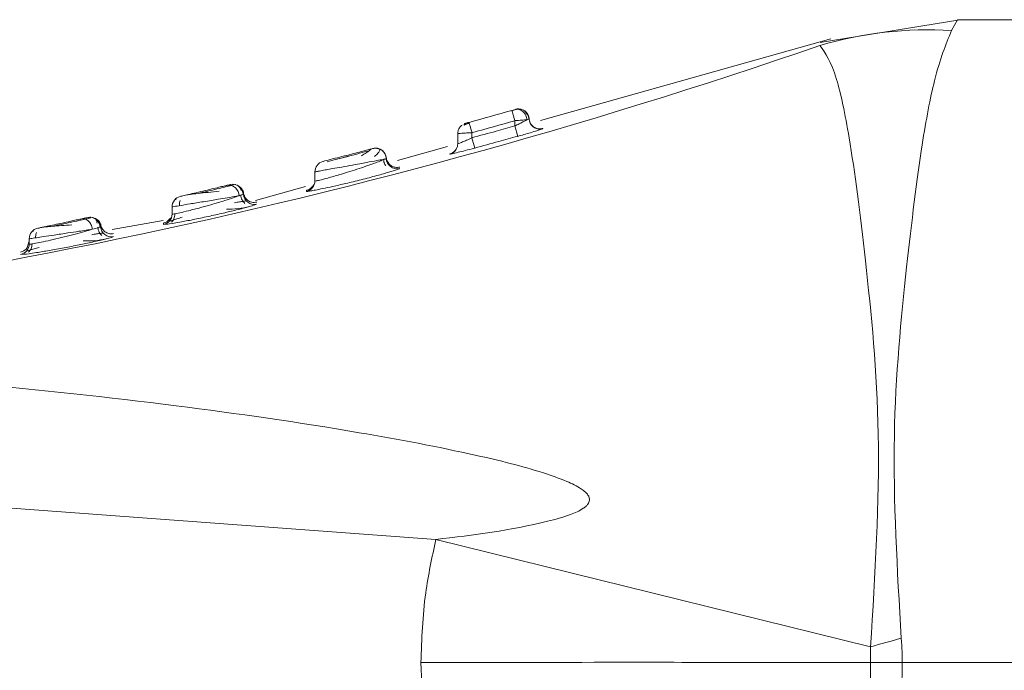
# Model space of a CAD drawing. Header units: millimetres. Extents: x -445 to 1924, y -59 to 420.
# Tile 39 of 40: x 1882.92 to 1896.71, y 162.37 to 171.48. Entities that reach past the tile are written whole.
import ezdxf

# ---------------------------------------------------------------- set-up
doc = ezdxf.new("R2010")
doc.units = ezdxf.units.MM

# ---------------------------------------------------------------- blocks, each defined once
blk = doc.blocks.new('Drawing View6')
at = {"color": 7, "linetype": 'Continuous', "lineweight": 18}
for p, q in [((866.942, 18), (864.985, 17.683)), ((866.91, 18), (866.825, 17.848)), ((881.51, 18), (866.91, 18)), ((865.134, 17.733), (861.069, 16.591)), ((860.671, 16.724), (860.669, 16.731)), ((860.779, 16.748), (860.764, 16.744)), ((860.032, 16.551), (860.026, 16.55)), ((860.71, 16.587), (860.71, 16.512)), ((860.91, 16.609), (860.908, 16.63)), ((860.915, 16.58), (860.91, 16.609)), ((860.11, 16.417), (860.11, 16.348)), ((860.75, 16.367), (860.71, 16.512)), ((861.101, 16.474), (861.101, 16.478)), ((859.91, 16.403), (859.91, 16.261)), ((860.149, 16.203), (860.11, 16.348)), ((859.769, 16.225), (859.066, 16.028)), ((859.902, 16.214), (859.879, 16.174)), ((858.873, 16.04), (858.873, 16.044)), ((857.91, 15.869), (857.91, 15.742)), ((859.097, 15.917), (859.097, 15.917)), ((856.725, 15.692), (856.718, 15.69)), ((856.776, 15.69), (856.735, 15.681)), ((856.8, 15.691), (856.79, 15.693)), ((857.779, 15.666), (857.079, 15.469)), ((857.902, 15.693), (857.879, 15.666)), ((855.963, 15.493), (855.963, 15.479)), ((856.906, 15.553), (856.903, 15.579)), ((855.91, 15.379), (855.91, 15.278)), ((854.697, 15.208), (854.682, 15.205)), ((854.773, 15.224), (854.697, 15.208)), ((855.785, 15.188), (855.072, 15.063)), ((855.902, 15.229), (855.877, 15.207)), ((853.966, 15.05), (853.964, 15.033)), ((855.791, 15.131), (855.845, 15.136)), ((853.876, 14.798), (853.91, 14.897)), ((853.91, 14.933), (853.91, 14.86)), ((853.901, 14.809), (853.896, 14.808)), ((853.787, 14.712), (853.84, 14.715)), ((853.787, 14.712), (853.787, 14.712)), ((844.41, 11.845), (859.605, 10.722)), ((865.692, 9.219), (859.605, 10.722)), ((881.51, 9), (866.136, 9))]:
    blk.add_line(p, q, dxfattribs=at)
at = {"color": 7, "linetype": 'Continuous', "lineweight": 18, "flags": 128}
for points in [[(860.783, 16.749), (860.752, 16.751), (860.719, 16.745)], [(860.8, 16.746), (860.786, 16.749), (860.783, 16.749)], [(856.79, 15.693), (856.79, 15.693), (856.758, 15.696), (856.725, 15.692)]]:
    blk.add_lwpolyline(points, dxfattribs=at)
at = {"color": 7, "linetype": 'Continuous', "lineweight": 18}
for centre, radius, start, end in [((866.503, 12.426), 5.432, 86.6009, 106.2568), ((838.951, 92.858), 79.595, 273.93236, 289.08957), ((833.225, 112.891), 100, 285.5719, 285.92855), ((833.225, 112.891), 100.15, 285.5719, 285.92855), ((861.06, 16.618), 0.15, 194.7481, 285.8046), ((859.76, 16.261), 0.15, 284.9032, 330.816), ((859.76, 16.261), 0.15, 330.8146, 0.0019), ((858.06, 15.869), 0.15, 104.3579, 180), ((859.06, 16.063), 0.15, 182.1489, 284.2977), ((857.76, 15.742), 0.15, 283.4111, 359.9939), ((856.702, 15.537), 0.146, 359.3057, 98.2743), ((856.761, 15.546), 0.15, 3.4841, 59.01), ((856.06, 15.379), 0.15, 103.1798, 180), ((857.06, 15.564), 0.15, 183.5045, 282.8521), ((854.761, 15.084), 0.15, 5.1215, 102.4151), ((855.76, 15.278), 0.15, 281.9743, 359.9931), ((854.06, 14.933), 0.15, 102.0074, 180), ((855.06, 15.111), 0.15, 185.1453, 281.3663), ((853.76, 14.86), 0.15, 280.4993, 359.9915), ((910.271, -149.804), 165.154, 105.50511, 105.65986)]:
    blk.add_arc(centre, radius, start, end, dxfattribs=at)
for points, knots in [([(866.825, 17.848), (866.745, 17.653), (866.603, 17.308), (866.387, 16.168), (866.191, 14.551), (865.955, 12.171), (866.065, 10.303), (866.121, 9.339)], [0, 0, 0, 0, 0.1900085, 0.3346503, 0.5383376, 0.7615276, 1, 1, 1, 1]), ([(864.983, 17.64), (865.06, 17.531), (865.197, 17.337), (865.419, 16.286), (865.623, 14.666), (865.873, 12.19), (865.754, 10.233), (865.692, 9.219)], [0, 0, 0, 0, 0.190167, 0.336225, 0.540876, 0.762002, 1, 1, 1, 1]), ([(860.741, 16.748), (860.737, 16.746), (860.728, 16.744), (860.709, 16.738), (860.688, 16.732), (860.672, 16.728), (860.665, 16.726)], [0, 0, 0, 0, 0.251224, 0.501428, 0.75086, 1, 1, 1, 1]), ([(860.71, 16.587), (860.705, 16.606), (860.694, 16.643), (860.68, 16.69), (860.672, 16.719), (860.671, 16.723), (860.671, 16.724)], [0, 0, 0, 0, 0.296345, 0.592689, 0.889034, 1, 1, 1, 1]), ([(860.879, 16.599), (860.878, 16.609), (860.875, 16.63), (860.863, 16.661), (860.846, 16.691), (860.822, 16.716), (860.795, 16.735), (860.765, 16.745), (860.737, 16.748), (860.719, 16.745), (860.711, 16.743)], [0, 0, 0, 0, 0.1137724, 0.2366497, 0.3664462, 0.5000007, 0.6335551, 0.7633513, 0.8862281, 1, 1, 1, 1]), ([(860.718, 16.745), (860.718, 16.745), (860.717, 16.745), (860.713, 16.744), (860.711, 16.743)], [0, 0, 0, 0, 0.363513, 1, 1, 1, 1]), ([(860.782, 16.749), (860.771, 16.751), (860.755, 16.752), (860.739, 16.749), (860.733, 16.748)], [0, 0, 0, 0, 0.6702563, 1, 1, 1, 1]), ([(860.886, 16.666), (860.881, 16.677), (860.872, 16.698), (860.848, 16.723), (860.817, 16.742), (860.794, 16.747), (860.782, 16.749)], [0, 0, 0, 0, 0.251486, 0.506835, 0.758642, 1, 1, 1, 1]), ([(860.91, 16.609), (860.909, 16.62), (860.907, 16.641), (860.894, 16.672), (860.874, 16.7), (860.857, 16.718), (860.846, 16.724), (860.845, 16.724)], [0, 0, 0, 0, 0.224167, 0.466014, 0.721273, 0.983806, 1, 1, 1, 1]), ([(860.908, 16.606), (860.907, 16.616), (860.905, 16.637), (860.893, 16.669), (860.874, 16.699), (860.856, 16.714), (860.846, 16.722)], [0, 0, 0, 0, 0.227072, 0.472713, 0.732507, 1, 1, 1, 1]), ([(860.911, 16.608), (860.91, 16.618), (860.907, 16.64), (860.895, 16.671), (860.875, 16.701), (860.857, 16.716), (860.848, 16.724)], [0, 0, 0, 0, 0.227377, 0.473105, 0.732776, 1, 1, 1, 1]), ([(860.067, 16.548), (860.063, 16.547), (860.052, 16.544), (860.034, 16.538), (860.013, 16.532), (860.001, 16.528), (859.995, 16.527)], [0, 0, 0, 0, 0.141934, 0.424267, 0.710157, 1, 1, 1, 1]), ([(860.007, 16.544), (860.007, 16.544), (860.008, 16.545), (860.012, 16.546), (860.018, 16.547), (860.023, 16.549), (860.026, 16.55)], [0, 0, 0, 0, 0.245539, 0.496975, 0.748481, 1, 1, 1, 1]), ([(860.07, 16.562), (860.066, 16.561), (860.058, 16.559), (860.047, 16.555), (860.038, 16.553), (860.033, 16.552), (860.032, 16.551)], [0, 0, 0, 0, 0.291994, 0.584015, 0.875913, 1, 1, 1, 1]), ([(860.71, 16.512), (860.73, 16.521), (860.757, 16.534), (860.785, 16.548), (860.811, 16.562), (860.846, 16.58), (860.869, 16.593), (860.879, 16.599)], [0, 0, 0, 0, 0.305723, 0.398769, 0.451662, 0.748461, 1, 1, 1, 1]), ([(860.91, 16.609), (860.909, 16.609), (860.905, 16.607), (860.887, 16.601), (860.879, 16.599)], [0, 0, 0, 0, 0.542875, 1, 1, 1, 1]), ([(861.102, 16.479), (861.092, 16.477), (861.071, 16.472), (861.038, 16.473), (861.004, 16.482), (860.972, 16.5), (860.945, 16.524), (860.926, 16.553), (860.914, 16.584), (860.911, 16.606), (860.91, 16.616)], [0, 0, 0, 0, 0.113729, 0.236596, 0.366411, 0.5, 0.633589, 0.763404, 0.886271, 1, 1, 1, 1]), ([(859.91, 16.403), (859.912, 16.42), (859.915, 16.452), (859.938, 16.496), (859.962, 16.516), (859.974, 16.525)], [0, 0, 0, 0, 0.340583, 0.681166, 1, 1, 1, 1]), ([(859.963, 16.517), (859.957, 16.513), (859.95, 16.507), (859.949, 16.502), (859.949, 16.502)], [0, 0, 0, 0, 0.893246, 1, 1, 1, 1]), ([(860.004, 16.52), (860.004, 16.52), (859.999, 16.525), (860, 16.531), (860.003, 16.538), (860.007, 16.541), (860.009, 16.542)], [0, 0, 0, 0, 0.000895, 0.594737, 0.877101, 1, 1, 1, 1]), ([(860.11, 16.348), (860.222, 16.378), (860.423, 16.432), (860.622, 16.487), (860.71, 16.512)], [0, 0, 0, 0, 0.561955, 1, 1, 1, 1]), ([(860.75, 16.367), (860.779, 16.375), (860.842, 16.393), (860.935, 16.42), (861.017, 16.445), (861.052, 16.456), (861.068, 16.461)], [0, 0, 0, 0, 0.224032, 0.47715, 0.767875, 1, 1, 1, 1]), ([(861.068, 16.461), (861.078, 16.465), (861.097, 16.471), (861.1, 16.473), (861.101, 16.474)], [0, 0, 0, 0, 0.540255, 1, 1, 1, 1]), ([(859.91, 16.261), (859.914, 16.262), (859.921, 16.264), (859.972, 16.285), (860.037, 16.313), (860.084, 16.335), (860.11, 16.348)], [0, 0, 0, 0, 0.263307, 0.526186, 0.737432, 1, 1, 1, 1]), ([(860.149, 16.203), (860.262, 16.233), (860.462, 16.288), (860.662, 16.343), (860.75, 16.367)], [0, 0, 0, 0, 0.5619577, 1, 1, 1, 1]), ([(858.722, 16.196), (858.721, 16.196), (858.718, 16.195), (858.692, 16.188), (858.64, 16.175), (858.558, 16.153), (858.45, 16.125), (858.321, 16.092), (858.178, 16.055), (858.078, 16.029), (858.03, 16.017), (858.025, 16.015), (858.023, 16.015)], [0, 0, 0, 0, 0.058992, 0.132132, 0.227579, 0.317583, 0.425083, 0.546249, 0.671117, 0.835444, 0.918174, 1, 1, 1, 1]), ([(858.673, 16.165), (858.629, 16.154), (858.542, 16.131), (858.377, 16.088), (858.212, 16.045), (858.125, 16.023), (858.081, 16.012)], [0, 0, 0, 0, 0.2501179, 0.4998676, 0.7496869, 1, 1, 1, 1]), ([(858.693, 16.187), (858.694, 16.186), (858.695, 16.185), (858.673, 16.166), (858.631, 16.136), (858.587, 16.109), (858.565, 16.096)], [0, 0, 0, 0, 0.146595, 0.418542, 0.704286, 1, 1, 1, 1]), ([(858.776, 16.199), (858.77, 16.2), (858.752, 16.203), (858.734, 16.199), (858.722, 16.196)], [0, 0, 0, 0, 0.322658, 1, 1, 1, 1]), ([(858.91, 16.057), (858.909, 16.067), (858.907, 16.088), (858.895, 16.119), (858.876, 16.148), (858.85, 16.173), (858.819, 16.191), (858.786, 16.2), (858.753, 16.203), (858.732, 16.198), (858.722, 16.196)], [0, 0, 0, 0, 0.113949, 0.236874, 0.366604, 0.500024, 0.633441, 0.763161, 0.88607, 1, 1, 1, 1]), ([(858.747, 16.086), (858.764, 16.101), (858.796, 16.131), (858.82, 16.163), (858.823, 16.186), (858.804, 16.194), (858.794, 16.197)], [0, 0, 0, 0, 0.262674, 0.517112, 0.763157, 1, 1, 1, 1]), ([(858.91, 16.057), (858.909, 16.069), (858.906, 16.093), (858.892, 16.125), (858.873, 16.152), (858.85, 16.172), (858.824, 16.188), (858.799, 16.198), (858.782, 16.199), (858.776, 16.199)], [0, 0, 0, 0, 0.172319, 0.335832, 0.487189, 0.624684, 0.764195, 0.917477, 1, 1, 1, 1]), ([(859.879, 16.174), (859.867, 16.161), (859.845, 16.136), (859.813, 16.125), (859.798, 16.12)], [0, 0, 0, 0, 0.5139759, 1, 1, 1, 1]), ([(859.799, 16.116), (859.805, 16.117), (859.818, 16.119), (859.906, 16.14), (860.02, 16.168), (860.103, 16.191), (860.149, 16.203)], [0, 0, 0, 0, 0.27039, 0.535775, 0.744539, 1, 1, 1, 1]), ([(858.401, 16.094), (858.381, 16.089), (858.321, 16.073), (858.256, 16.057), (858.22, 16.047), (858.219, 16.047)], [0, 0, 0, 0, 0.3278791, 0.9836387, 1, 1, 1, 1]), ([(858.778, 16.027), (858.732, 16.019), (858.661, 16.006), (858.529, 15.981), (858.449, 15.967), (858.402, 15.958)], [0, 0, 0, 0, 0.428991, 0.663105, 1, 1, 1, 1]), ([(858.624, 15.948), (858.662, 15.962), (858.736, 15.988), (858.82, 16.019), (858.862, 16.037), (858.877, 16.045), (858.879, 16.046)], [0, 0, 0, 0, 0.3440628, 0.6694042, 0.9558208, 1, 1, 1, 1]), ([(858.879, 16.046), (858.875, 16.045), (858.852, 16.041), (858.811, 16.033), (858.778, 16.027)], [0, 0, 0, 0, 0.169108, 1, 1, 1, 1]), ([(858.869, 16.043), (858.878, 16.045), (858.905, 16.049), (858.908, 16.054), (858.91, 16.057)], [0, 0, 0, 0, 0.3270603, 1, 1, 1, 1]), ([(858.904, 15.953), (858.899, 15.96), (858.888, 15.976), (858.876, 16.007), (858.873, 16.032), (858.872, 16.044)], [0, 0, 0, 0, 0.245345, 0.613471, 1, 1, 1, 1]), ([(859.099, 15.936), (859.089, 15.934), (859.068, 15.93), (859.035, 15.932), (859.001, 15.942), (858.97, 15.96), (858.944, 15.985), (858.925, 16.014), (858.913, 16.045), (858.911, 16.067), (858.91, 16.077)], [0, 0, 0, 0, 0.113819, 0.236706, 0.36648, 0.499995, 0.633511, 0.763288, 0.886178, 1, 1, 1, 1]), ([(859.799, 16.12), (859.799, 16.12), (859.799, 16.121), (859.799, 16.118), (859.799, 16.116)], [0, 0, 0, 0, 0.101099, 1, 1, 1, 1]), ([(858.402, 15.958), (858.35, 15.949), (858.257, 15.932), (858.14, 15.911), (858.045, 15.894), (857.97, 15.88), (857.919, 15.871), (857.913, 15.87), (857.91, 15.869)], [0, 0, 0, 0, 0.1995798, 0.3652936, 0.498599, 0.6720584, 0.8390943, 1, 1, 1, 1]), ([(858.09, 15.783), (858.144, 15.798), (858.23, 15.822), (858.373, 15.866), (858.5, 15.905), (858.582, 15.934), (858.624, 15.948)], [0, 0, 0, 0, 0.333752, 0.532321, 0.764602, 1, 1, 1, 1]), ([(858.908, 15.854), (858.943, 15.864), (859.019, 15.886), (859.083, 15.908), (859.093, 15.914), (859.097, 15.917)], [0, 0, 0, 0, 0.303956, 0.674934, 1, 1, 1, 1]), ([(857.858, 15.604), (857.866, 15.605), (857.889, 15.609), (857.968, 15.624), (858.088, 15.649), (858.252, 15.686), (858.455, 15.733), (858.672, 15.788), (858.834, 15.832), (858.896, 15.85), (858.908, 15.854)], [0, 0, 0, 0, 0.050032, 0.160302, 0.284606, 0.424884, 0.585578, 0.767589, 0.952601, 1, 1, 1, 1]), ([(857.91, 15.742), (857.913, 15.741), (857.92, 15.741), (857.978, 15.753), (858.049, 15.772), (858.09, 15.783)], [0, 0, 0, 0, 0.297033, 0.598243, 1, 1, 1, 1]), ([(857.91, 15.755), (857.91, 15.756), (857.91, 15.761), (857.91, 15.75), (857.91, 15.742)], [0, 0, 0, 0, 0.151701, 1, 1, 1, 1]), ([(856.681, 15.681), (856.667, 15.678), (856.636, 15.67), (856.563, 15.653), (856.463, 15.629), (856.341, 15.6), (856.217, 15.57), (856.113, 15.546), (856.04, 15.529), (856.03, 15.526), (856.026, 15.525)], [0, 0, 0, 0, 0.084422, 0.185892, 0.306091, 0.441556, 0.582282, 0.721931, 0.861634, 1, 1, 1, 1]), ([(856.568, 15.597), (856.517, 15.592), (856.418, 15.583), (856.275, 15.567), (856.16, 15.554), (856.12, 15.547), (856.101, 15.543)], [0, 0, 0, 0, 0.271538, 0.53076, 0.774622, 1, 1, 1, 1]), ([(856.743, 15.679), (856.717, 15.673), (856.664, 15.66), (856.544, 15.631), (856.41, 15.599), (856.32, 15.578), (856.275, 15.567)], [0, 0, 0, 0, 0.250541, 0.500592, 0.750325, 1, 1, 1, 1]), ([(856.88, 15.607), (856.876, 15.618), (856.87, 15.639), (856.849, 15.665), (856.822, 15.685), (856.799, 15.691), (856.788, 15.694)], [0, 0, 0, 0, 0.254767, 0.51001, 0.760167, 1, 1, 1, 1]), ([(856.91, 15.555), (856.909, 15.565), (856.907, 15.586), (856.895, 15.616), (856.876, 15.644), (856.856, 15.663), (856.842, 15.671), (856.839, 15.673)], [0, 0, 0, 0, 0.208612, 0.432812, 0.668758, 0.911047, 1, 1, 1, 1]), ([(856.906, 15.548), (856.906, 15.558), (856.904, 15.58), (856.893, 15.611), (856.874, 15.641), (856.857, 15.656), (856.848, 15.664)], [0, 0, 0, 0, 0.227777, 0.473586, 0.73308, 1, 1, 1, 1]), ([(856.913, 15.554), (856.912, 15.565), (856.91, 15.585), (856.898, 15.616), (856.879, 15.645), (856.861, 15.66), (856.852, 15.667)], [0, 0, 0, 0, 0.228533, 0.47452, 0.733693, 1, 1, 1, 1]), ([(857.096, 15.446), (857.084, 15.444), (857.06, 15.44), (857.026, 15.444), (856.996, 15.455), (856.97, 15.47), (856.948, 15.491), (856.929, 15.517), (856.915, 15.548), (856.912, 15.572), (856.91, 15.584)], [0, 0, 0, 0, 0.136997, 0.267593, 0.389104, 0.5, 0.610896, 0.732406, 0.863003, 1, 1, 1, 1]), ([(857.878, 15.664), (857.866, 15.652), (857.842, 15.627), (857.81, 15.616), (857.794, 15.611)], [0, 0, 0, 0, 0.5145324, 1, 1, 1, 1]), ([(857.795, 15.609), (857.795, 15.61), (857.795, 15.615), (857.795, 15.605), (857.795, 15.596)], [0, 0, 0, 0, 0.15686, 1, 1, 1, 1]), ([(857.795, 15.596), (857.797, 15.595), (857.802, 15.594), (857.841, 15.601), (857.858, 15.604)], [0, 0, 0, 0, 0.566339, 1, 1, 1, 1]), ([(855.91, 15.278), (855.916, 15.278), (855.927, 15.277), (856.013, 15.294), (856.143, 15.326), (856.298, 15.365), (856.475, 15.415), (856.637, 15.464), (856.77, 15.507), (856.823, 15.526), (856.848, 15.535)], [0, 0, 0, 0, 0.124797, 0.252599, 0.375406, 0.514472, 0.62662, 0.782775, 0.897235, 1, 1, 1, 1]), ([(856.848, 15.535), (856.826, 15.532), (856.783, 15.524), (856.683, 15.508), (856.572, 15.489), (856.457, 15.47), (856.321, 15.447), (856.169, 15.423), (856.027, 15.398), (855.929, 15.383), (855.916, 15.38), (855.91, 15.379)], [0, 0, 0, 0, 0.088729, 0.182864, 0.293162, 0.36578, 0.450942, 0.602861, 0.721548, 0.864409, 1, 1, 1, 1]), ([(856.024, 15.468), (856.021, 15.459), (856.016, 15.44), (856.013, 15.416), (856.015, 15.401), (856.016, 15.397)], [0, 0, 0, 0, 0.400761, 0.841164, 1, 1, 1, 1]), ([(856.95, 15.461), (856.947, 15.462), (856.941, 15.463), (856.907, 15.459), (856.857, 15.45), (856.81, 15.442), (856.787, 15.438)], [0, 0, 0, 0, 0.233233, 0.489274, 0.744731, 1, 1, 1, 1]), ([(856.91, 15.555), (856.907, 15.554), (856.902, 15.551), (856.866, 15.541), (856.848, 15.535)], [0, 0, 0, 0, 0.50105, 1, 1, 1, 1]), ([(856.929, 15.428), (856.922, 15.435), (856.907, 15.449), (856.889, 15.477), (856.876, 15.51), (856.874, 15.534), (856.872, 15.547)], [0, 0, 0, 0, 0.220725, 0.463544, 0.725232, 1, 1, 1, 1]), ([(855.845, 15.136), (855.847, 15.136), (855.867, 15.138), (856, 15.161), (856.2, 15.199), (856.415, 15.244), (856.628, 15.292), (856.823, 15.338), (856.946, 15.37), (856.981, 15.38), (856.982, 15.381)], [0, 0, 0, 0, 0.019952, 0.217936, 0.369919, 0.524844, 0.679088, 0.824243, 0.994632, 1, 1, 1, 1]), ([(856.671, 15.346), (856.727, 15.347), (856.843, 15.35), (856.944, 15.373), (856.997, 15.384)], [0, 0, 0, 0, 0.475595, 1, 1, 1, 1]), ([(856.982, 15.381), (857.016, 15.39), (857.08, 15.409), (857.089, 15.415), (857.093, 15.418)], [0, 0, 0, 0, 0.52613, 1, 1, 1, 1]), ([(854.645, 15.212), (854.627, 15.208), (854.586, 15.2), (854.503, 15.181), (854.401, 15.159), (854.289, 15.135), (854.183, 15.112), (854.098, 15.094), (854.04, 15.082), (854.032, 15.08), (854.029, 15.079)], [0, 0, 0, 0, 0.093826, 0.204031, 0.329319, 0.463373, 0.598394, 0.732574, 0.866939, 1, 1, 1, 1]), ([(854.699, 15.208), (854.669, 15.201), (854.608, 15.188), (854.489, 15.162), (854.362, 15.134), (854.28, 15.117), (854.239, 15.108)], [0, 0, 0, 0, 0.25029, 0.500274, 0.750115, 1, 1, 1, 1]), ([(854.716, 15.228), (854.714, 15.227), (854.706, 15.226), (854.669, 15.218), (854.645, 15.212)], [0, 0, 0, 0, 0.342703, 1, 1, 1, 1]), ([(854.793, 15.066), (854.791, 15.078), (854.788, 15.101), (854.776, 15.132), (854.76, 15.159), (854.742, 15.18), (854.722, 15.197), (854.699, 15.209), (854.672, 15.216), (854.655, 15.214), (854.646, 15.213)], [0, 0, 0, 0, 0.136994, 0.267534, 0.389021, 0.499979, 0.610951, 0.732451, 0.863, 1, 1, 1, 1]), ([(854.79, 15.231), (854.79, 15.232), (854.779, 15.235), (854.758, 15.235), (854.739, 15.232), (854.729, 15.231)], [0, 0, 0, 0, 0.008577, 0.521149, 1, 1, 1, 1]), ([(854.735, 15.232), (854.735, 15.232), (854.737, 15.233), (854.733, 15.232), (854.729, 15.231)], [0, 0, 0, 0, 0.123303, 1, 1, 1, 1]), ([(854.911, 15.098), (854.909, 15.107), (854.906, 15.127), (854.894, 15.156), (854.875, 15.184), (854.851, 15.206), (854.822, 15.223), (854.802, 15.228), (854.792, 15.231)], [0, 0, 0, 0, 0.153521, 0.317853, 0.490275, 0.667046, 0.843817, 1, 1, 1, 1]), ([(854.861, 15.151), (854.858, 15.17), (854.853, 15.197), (854.828, 15.219), (854.808, 15.226), (854.798, 15.23)], [0, 0, 0, 0, 0.512324, 0.756242, 1, 1, 1, 1]), ([(854.914, 15.118), (854.911, 15.127), (854.906, 15.147), (854.89, 15.175), (854.868, 15.2), (854.849, 15.212), (854.839, 15.218)], [0, 0, 0, 0, 0.2297254, 0.4759871, 0.7346535, 1, 1, 1, 1]), ([(854.903, 15.089), (854.902, 15.101), (854.899, 15.124), (854.885, 15.156), (854.867, 15.182), (854.852, 15.196), (854.845, 15.202)], [0, 0, 0, 0, 0.274022, 0.535231, 0.778245, 1, 1, 1, 1]), ([(855.877, 15.207), (855.864, 15.194), (855.84, 15.169), (855.807, 15.159), (855.791, 15.154)], [0, 0, 0, 0, 0.515104, 1, 1, 1, 1]), ([(856.051, 15.235), (856.025, 15.227), (855.975, 15.211), (855.919, 15.194), (855.882, 15.182), (855.875, 15.179), (855.872, 15.178)], [0, 0, 0, 0, 0.251566, 0.506161, 0.763951, 1, 1, 1, 1]), ([(855.948, 15.283), (855.948, 15.271), (855.948, 15.247), (855.937, 15.213), (855.922, 15.186), (855.909, 15.172), (855.902, 15.165)], [0, 0, 0, 0, 0.274649, 0.536275, 0.779121, 1, 1, 1, 1]), ([(855.91, 15.297), (855.91, 15.298), (855.91, 15.306), (855.91, 15.291), (855.91, 15.278)], [0, 0, 0, 0, 0.1708, 1, 1, 1, 1]), ([(853.91, 14.86), (853.915, 14.859), (853.924, 14.857), (853.995, 14.869), (854.104, 14.89), (854.244, 14.921), (854.401, 14.958), (854.554, 14.997), (854.691, 15.035), (854.759, 15.056), (854.793, 15.066)], [0, 0, 0, 0, 0.123146, 0.248295, 0.369663, 0.502327, 0.631598, 0.760884, 0.882964, 1, 1, 1, 1]), ([(854.793, 15.066), (854.766, 15.062), (854.71, 15.053), (854.595, 15.036), (854.441, 15.012), (854.267, 14.986), (854.116, 14.963), (854.003, 14.946), (853.925, 14.935), (853.915, 14.933), (853.91, 14.933)], [0, 0, 0, 0, 0.095895, 0.194773, 0.322721, 0.484171, 0.61556, 0.73382, 0.86996, 1, 1, 1, 1]), ([(854.506, 15.128), (854.458, 15.124), (854.365, 15.118), (854.238, 15.108), (854.14, 15.1), (854.109, 15.095), (854.093, 15.093)], [0, 0, 0, 0, 0.271039, 0.530067, 0.774035, 1, 1, 1, 1]), ([(854.911, 15.098), (854.906, 15.096), (854.896, 15.091), (854.829, 15.075), (854.793, 15.066)], [0, 0, 0, 0, 0.457769, 1, 1, 1, 1]), ([(854.928, 14.977), (854.921, 14.984), (854.906, 14.998), (854.889, 15.026), (854.876, 15.058), (854.874, 15.082), (854.873, 15.095)], [0, 0, 0, 0, 0.221191, 0.464098, 0.72557, 1, 1, 1, 1]), ([(855.092, 15.006), (855.08, 15.005), (855.058, 15.001), (855.016, 15.007), (854.968, 15.029), (854.934, 15.067), (854.916, 15.106), (854.912, 15.129), (854.911, 15.14)], [0, 0, 0, 0, 0.136954, 0.267626, 0.5, 0.732374, 0.863046, 1, 1, 1, 1]), ([(854.913, 15.117), (854.914, 15.118), (854.915, 15.125), (854.912, 15.11), (854.911, 15.098)], [0, 0, 0, 0, 0.123384, 1, 1, 1, 1]), ([(855.792, 15.15), (855.792, 15.151), (855.792, 15.159), (855.791, 15.144), (855.791, 15.131)], [0, 0, 0, 0, 0.171118, 1, 1, 1, 1]), ([(853.84, 14.715), (853.842, 14.715), (853.862, 14.716), (853.992, 14.735), (854.188, 14.768), (854.399, 14.806), (854.611, 14.847), (854.809, 14.889), (854.936, 14.918), (854.973, 14.928), (854.973, 14.928)], [0, 0, 0, 0, 0.019992, 0.217331, 0.368113, 0.521088, 0.674065, 0.821213, 0.996458, 1, 1, 1, 1]), ([(853.91, 14.889), (853.91, 14.891), (853.91, 14.902), (853.91, 14.879), (853.91, 14.86)], [0, 0, 0, 0, 0.160859, 1, 1, 1, 1]), ([(854.013, 15.022), (854.01, 15.013), (854.003, 14.995), (853.999, 14.969), (854.001, 14.952), (854.001, 14.946)], [0, 0, 0, 0, 0.368878, 0.77311, 1, 1, 1, 1]), ([(854.666, 14.902), (854.72, 14.902), (854.834, 14.901), (854.934, 14.921), (854.986, 14.931)], [0, 0, 0, 0, 0.475525, 1, 1, 1, 1]), ([(854.947, 15.011), (854.944, 15.012), (854.938, 15.013), (854.905, 15.009), (854.856, 15.001), (854.809, 14.994), (854.786, 14.99)], [0, 0, 0, 0, 0.2332202, 0.4893327, 0.7448102, 1, 1, 1, 1]), ([(854.973, 14.928), (855.008, 14.937), (855.075, 14.955), (855.085, 14.961), (855.09, 14.964)], [0, 0, 0, 0, 0.52937, 1, 1, 1, 1]), ([(853.876, 14.799), (853.863, 14.786), (853.838, 14.761), (853.804, 14.752), (853.787, 14.747)], [0, 0, 0, 0, 0.515645, 1, 1, 1, 1]), ([(854.049, 14.812), (854.024, 14.805), (853.974, 14.791), (853.92, 14.775), (853.883, 14.765), (853.877, 14.762), (853.874, 14.761)], [0, 0, 0, 0, 0.251879, 0.506566, 0.764276, 1, 1, 1, 1]), ([(853.948, 14.863), (853.948, 14.851), (853.947, 14.827), (853.937, 14.794), (853.922, 14.767), (853.909, 14.753), (853.902, 14.746)], [0, 0, 0, 0, 0.27435, 0.535778, 0.778703, 1, 1, 1, 1]), ([(859.605, 10.722), (860.131, 10.785), (860.768, 10.863), (861.448, 11.051), (861.629, 11.128), (861.706, 11.186), (861.733, 11.215), (861.749, 11.243), (861.758, 11.274), (861.754, 11.31), (861.733, 11.349), (861.695, 11.39), (861.601, 11.461), (861.403, 11.555), (860.917, 11.725), (859.947, 11.961), (858.232, 12.284), (855.872, 12.623), (852.572, 12.975), (848.719, 13.232), (845.817, 13.281), (844.41, 13.304)], [0, 0, 0, 0, 0.079633, 0.096416, 0.106506, 0.108989, 0.110947, 0.112535, 0.113904, 0.115836, 0.117972, 0.120667, 0.124353, 0.135955, 0.15357, 0.20236, 0.286651, 0.417176, 0.562519, 0.787792, 1, 1, 1, 1]), ([(859.396, 9), (859.407, 9.327), (859.427, 9.907), (859.551, 10.474), (859.605, 10.722)], [0, 0, 0, 0, 0.562892, 1, 1, 1, 1]), ([(866.121, 9.339), (866.126, 9.276), (866.135, 9.163), (866.136, 9.05), (866.136, 9)], [0, 0, 0, 0, 0.561067, 1, 1, 1, 1]), ([(865.692, 9.219), (865.692, 9.178), (865.692, 9.105), (865.692, 9.032), (865.692, 9)], [0, 0, 0, 0, 0.5563332, 1, 1, 1, 1]), ([(865.692, 9), (864.517, 9.001), (862.421, 9.004), (860.32, 9.001), (859.396, 9)], [0, 0, 0, 0, 0.560021, 1, 1, 1, 1]), ([(859.605, 7.278), (859.538, 7.595), (859.418, 8.163), (859.403, 8.743), (859.396, 9)], [0, 0, 0, 0, 0.556738, 1, 1, 1, 1]), ([(866.136, 9), (866.053, 9), (865.905, 9), (865.757, 9), (865.692, 9)], [0, 0, 0, 0, 0.559994, 1, 1, 1, 1]), ([(865.692, 9), (865.692, 8.959), (865.692, 8.886), (865.692, 8.813), (865.692, 8.781)], [0, 0, 0, 0, 0.56272, 1, 1, 1, 1]), ([(866.136, 9), (866.136, 8.937), (866.134, 8.824), (866.125, 8.711), (866.121, 8.661)], [0, 0, 0, 0, 0.558771, 1, 1, 1, 1])]:
    blk.add_open_spline(points, degree=3, knots=knots, dxfattribs=at)
for points in [[(860.11, 16.417), (860.105, 16.436), (860.094, 16.474), (860.081, 16.522), (860.072, 16.555), (860.07, 16.56), (860.07, 16.562)], [(860.879, 16.599), (860.869, 16.598), (860.849, 16.596), (860.808, 16.593), (860.76, 16.59), (860.727, 16.588), (860.71, 16.587)], [(860.11, 16.417), (860.084, 16.416), (860.031, 16.414), (859.965, 16.41), (859.919, 16.407), (859.913, 16.405), (859.91, 16.403)]]:
    blk.add_open_spline(points, degree=3, dxfattribs=at)

msp = doc.modelspace()

# ---------------------------------------------------------------- block references
at = {"color": 7, "linetype": 'Continuous', "lineweight": 18}
msp.add_blockref('Drawing View6', (1029.144, 153.483), dxfattribs=at)

doc.saveas('drawing.dxf')
